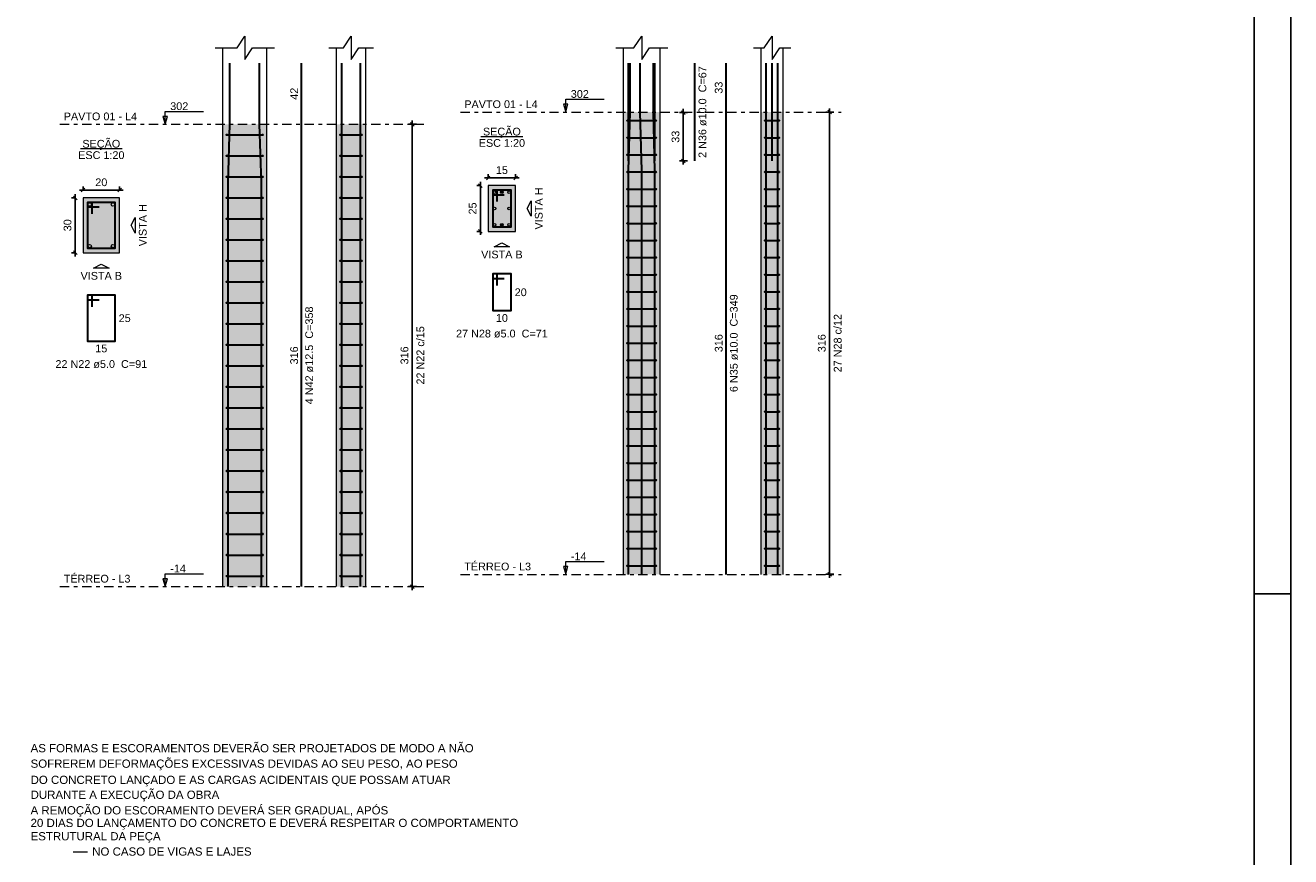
# Model space of a CAD drawing. Header units: millimetres. Extents: x 0 to 119, y 0 to 84.
# Tile 13 of 19: x 84 to 119, y 23 to 45. Entities that reach past the tile are written whole.
import ezdxf

# ---------------------------------------------------------------- set-up
doc = ezdxf.new("R2010")
doc.units = ezdxf.units.MM
doc.header["$MEASUREMENT"] = 0
doc.linetypes.add('DASHDOT', pattern=[2.54, 1.27, -0.635, 0, -0.635])
doc.linetypes.add('NULL', pattern=[0])
doc.layers.get('0').update_dxf_attribs({"lineweight": 18})
for name, color, linetype, lineweight in [('Descrição da armadura', 7, 'Continuous', 0), ('DT-Barras na forma', 2, 'Continuous', 30), ('DT-Barras no corte', 5, 'Continuous', 5), ('DT-Barras rebatidas', 2, 'Continuous', 30), ('DT-Cotas', 9, 'Continuous', 5), ('DT-Estribos na forma', 2, 'Continuous', 30), ('DT-Forma', 5, 'Continuous', 5), ('DT-Hachura seção pilares', 254, 'Continuous', 5), ('DT-Hachura vista pilares', 254, 'Continuous', 5), ('DT-Pontilhado', 9, 'DASHDOT', 5), ('DT-Textos', 7, 'Continuous', 5), ('NOTAS', 7, 'Continuous', 5), ('Textos armaduras', 7, 'Continuous', 0)]:
    doc.layers.add(name, color=color, linetype=linetype, lineweight=lineweight)
doc.layers.add('SEDUC_MARF', color=1, linetype='Continuous')
doc.layers.add('SEDUC_MARGG', color=7, linetype='Continuous')
doc.styles.add('Arial', font='txt')
doc.dimstyles.new('UM_20.000000', dxfattribs={"dimtxt": 0.18, "dimasz": 0.1, "dimexe": 0.1, "dimexo": 0.2, "dimgap": 0, "dimtad": 1, "dimtih": 1, "dimtoh": 1, "dimdec": 1, "dimlfac": 20, "dimzin": 0, "dimdsep": 46, "dimtxsty": 'Standard', "dimcen": 0.09, "dimdle": 0.1, "dimadec": 1, "dimazin": 2, "dimtfac": 1, "dimtdec": 4, "dimtofl": 0, "dimtmove": 0, "dimatfit": 3, "dimfxl": 1, "dimtolj": 1, "dimarcsym": 0})
doc.dimstyles.new('UM_25.000000', dxfattribs={"dimtxt": 0.18, "dimasz": 0.1, "dimexe": 0.1, "dimexo": 0.2, "dimgap": 0, "dimtad": 1, "dimtih": 1, "dimtoh": 1, "dimdec": 1, "dimlfac": 25, "dimzin": 0, "dimdsep": 46, "dimtxsty": 'Standard', "dimcen": 0.09, "dimdle": 0.1, "dimadec": 1, "dimazin": 2, "dimtfac": 1, "dimtdec": 4, "dimtofl": 0, "dimtmove": 0, "dimatfit": 3, "dimfxl": 1, "dimtolj": 1, "dimarcsym": 0})

# ---------------------------------------------------------------- blocks, each defined once
blk = doc.blocks.new('_Oblique')
at = {"color": 0, "linetype": 'ByBlock', "lineweight": -2}
blk.add_line((-0.5, -0.5), (0.5, 0.5), dxfattribs=at)
blk = doc.blocks.new('*D95')
at = {"layer": 'Defpoints', "color": 0}
for p in [(85.882, 40.528), (85.67, 39.028), (85.882, 39.028)]:
    blk.add_point(p, dxfattribs=at)
at = {"layer": 'DT-Cotas', "color": 0, "lineweight": -2}
for p, q in [((85.682, 40.528), (85.57, 40.528)), ((85.67, 40.628), (85.67, 38.928)), ((85.682, 39.028), (85.57, 39.028))]:
    blk.add_line(p, q, dxfattribs=at)
at = {"layer": 'DT-Cotas', "color": 0, "lineweight": -2, "xscale": 0.1, "yscale": 0.1, "zscale": 0.1}
for p, rotation in [((85.67, 40.528), 90), ((85.67, 39.028), 270)]:
    blk.add_blockref('_Oblique', p, dxfattribs=dict(at, rotation=rotation))
at = {"layer": 'DT-Cotas', "color": 7, "insert": (85.459, 39.778), "char_height": 0.2118, "attachment_point": 5, "rotation": 90, "style": 'Arial'}
blk.add_mtext('\\A1;30', dxfattribs=at)
blk = doc.blocks.new('*D96')
at = {"layer": 'Defpoints', "color": 0}
for p in [(85.882, 40.528), (86.882, 40.74), (86.882, 40.528)]:
    blk.add_point(p, dxfattribs=at)
at = {"layer": 'DT-Cotas', "color": 0, "lineweight": -2}
for p, q in [((85.882, 40.728), (85.882, 40.84)), ((86.882, 40.728), (86.882, 40.84)), ((85.782, 40.74), (86.982, 40.74))]:
    blk.add_line(p, q, dxfattribs=at)
at = {"layer": 'DT-Cotas', "color": 0, "lineweight": -2, "xscale": 0.1, "yscale": 0.1, "zscale": 0.1, "rotation": 180}
blk.add_blockref('_Oblique', (85.882, 40.74), dxfattribs=at)
at = {"layer": 'DT-Cotas', "color": 0, "lineweight": -2, "xscale": 0.1, "yscale": 0.1, "zscale": 0.1}
blk.add_blockref('_Oblique', (86.882, 40.74), dxfattribs=at)
at = {"layer": 'DT-Cotas', "color": 7, "insert": (86.382, 40.952), "char_height": 0.2118, "attachment_point": 5, "rotation": 0.0057, "style": 'Arial'}
blk.add_mtext('\\A1;20', dxfattribs=at)
blk = doc.blocks.new('*D97')
at = {"layer": 'Defpoints', "color": 0}
for p in [(94.883, 42.54), (95.2, 42.54), (95.2, 29.9)]:
    blk.add_point(p, dxfattribs=at)
at = {"layer": 'DT-Cotas', "color": 0, "lineweight": -2}
for p, q in [((94.883, 29.8), (94.883, 42.64)), ((95, 42.54), (94.783, 42.54)), ((95, 29.9), (94.783, 29.9))]:
    blk.add_line(p, q, dxfattribs=at)
at = {"layer": 'DT-Cotas', "color": 0, "lineweight": -2, "xscale": 0.1, "yscale": 0.1, "zscale": 0.1}
for p, rotation in [((94.883, 42.54), 90), ((94.883, 29.9), 270)]:
    blk.add_blockref('_Oblique', p, dxfattribs=dict(at, rotation=rotation))
at = {"layer": 'DT-Cotas', "color": 7, "insert": (94.671, 36.22), "char_height": 0.2118, "attachment_point": 5, "rotation": 90, "style": 'Arial'}
blk.add_mtext('\\A1;316', dxfattribs=at)
blk = doc.blocks.new('*D98')
at = {"layer": 'Defpoints', "color": 0}
for p in [(96.959, 40.862), (96.747, 39.612), (96.959, 39.612)]:
    blk.add_point(p, dxfattribs=at)
at = {"layer": 'DT-Cotas', "color": 0, "lineweight": -2}
for p, q in [((96.759, 40.862), (96.647, 40.862)), ((96.747, 40.962), (96.747, 39.512)), ((96.759, 39.612), (96.647, 39.612))]:
    blk.add_line(p, q, dxfattribs=at)
at = {"layer": 'DT-Cotas', "color": 0, "lineweight": -2, "xscale": 0.1, "yscale": 0.1, "zscale": 0.1}
for p, rotation in [((96.747, 40.862), 90), ((96.747, 39.612), 270)]:
    blk.add_blockref('_Oblique', p, dxfattribs=dict(at, rotation=rotation))
at = {"layer": 'DT-Cotas', "color": 7, "insert": (96.535, 40.237), "char_height": 0.2118, "attachment_point": 5, "rotation": 90, "style": 'Arial'}
blk.add_mtext('\\A1;25', dxfattribs=at)
blk = doc.blocks.new('*D99')
at = {"layer": 'Defpoints', "color": 0}
for p in [(96.959, 40.862), (97.709, 41.073), (97.709, 40.862)]:
    blk.add_point(p, dxfattribs=at)
at = {"layer": 'DT-Cotas', "color": 0, "lineweight": -2}
for p, q in [((96.959, 41.062), (96.959, 41.173)), ((97.709, 41.062), (97.709, 41.173)), ((96.859, 41.073), (97.809, 41.073))]:
    blk.add_line(p, q, dxfattribs=at)
at = {"layer": 'DT-Cotas', "color": 0, "lineweight": -2, "xscale": 0.1, "yscale": 0.1, "zscale": 0.1, "rotation": 180}
blk.add_blockref('_Oblique', (96.959, 41.073), dxfattribs=at)
at = {"layer": 'DT-Cotas', "color": 0, "lineweight": -2, "xscale": 0.1, "yscale": 0.1, "zscale": 0.1}
blk.add_blockref('_Oblique', (97.709, 41.073), dxfattribs=at)
at = {"layer": 'DT-Cotas', "color": 7, "insert": (97.334, 41.285), "char_height": 0.2118, "attachment_point": 5, "rotation": 0.0057, "style": 'Arial'}
blk.add_mtext('\\A1;15', dxfattribs=at)
blk = doc.blocks.new('*D100')
at = {"layer": 'Defpoints', "color": 0}
for p in [(102.293, 42.859), (102.611, 42.859), (102.611, 41.539)]:
    blk.add_point(p, dxfattribs=at)
at = {"layer": 'DT-Cotas', "color": 0, "lineweight": -2}
for p, q in [((102.293, 41.439), (102.293, 42.959)), ((102.411, 42.859), (102.193, 42.859)), ((102.411, 41.539), (102.193, 41.539))]:
    blk.add_line(p, q, dxfattribs=at)
at = {"layer": 'DT-Cotas', "color": 0, "lineweight": -2, "xscale": 0.1, "yscale": 0.1, "zscale": 0.1}
for p, rotation in [((102.293, 42.859), 90), ((102.293, 41.539), 270)]:
    blk.add_blockref('_Oblique', p, dxfattribs=dict(at, rotation=rotation))
at = {"layer": 'DT-Cotas', "color": 7, "insert": (102.081, 42.199), "char_height": 0.2118, "attachment_point": 5, "rotation": 90, "style": 'Arial'}
blk.add_mtext('\\A1;33', dxfattribs=at)
blk = doc.blocks.new('*D101')
at = {"layer": 'Defpoints', "color": 0}
for p in [(106.292, 42.874), (106.609, 42.874), (106.609, 30.234)]:
    blk.add_point(p, dxfattribs=at)
at = {"layer": 'DT-Cotas', "color": 0, "lineweight": -2}
for p, q in [((106.292, 30.134), (106.292, 42.974)), ((106.409, 42.874), (106.192, 42.874)), ((106.409, 30.234), (106.192, 30.234))]:
    blk.add_line(p, q, dxfattribs=at)
at = {"layer": 'DT-Cotas', "color": 0, "lineweight": -2, "xscale": 0.1, "yscale": 0.1, "zscale": 0.1}
for p, rotation in [((106.292, 42.874), 90), ((106.292, 30.234), 270)]:
    blk.add_blockref('_Oblique', p, dxfattribs=dict(at, rotation=rotation))
at = {"layer": 'DT-Cotas', "color": 7, "insert": (106.08, 36.554), "char_height": 0.2118, "attachment_point": 5, "rotation": 90, "style": 'Arial'}
blk.add_mtext('\\A1;316', dxfattribs=at)

msp = doc.modelspace()

# ---------------------------------------------------------------- hatches: boundary and pattern name
at = {"layer": 'DT-Hachura seção pilares', "linetype": 'Continuous'}
for points in [[(96.959, 39.6115), (96.959, 39.6115), (97.709, 39.6115), (97.709, 40.8615), (96.959, 40.8615), (96.959, 39.6115)], [(85.8821, 39.028), (85.8821, 39.028), (86.8821, 39.028), (86.8821, 40.528), (85.8821, 40.528), (85.8821, 39.028)]]:
    msp.add_hatch(color=254, dxfattribs=at).paths.add_polyline_path(points)
at = {"layer": 'DT-Hachura vista pilares', "linetype": 'Continuous'}
for points in [[(100.6574, 30.2336), (100.6574, 42.8736), (101.6574, 42.8736), (101.6574, 30.2336), (100.6574, 30.2336)], [(104.4208, 30.2336), (104.4208, 42.8736), (105.0208, 42.8736), (105.0208, 30.2336), (104.4208, 30.2336)], [(89.7056, 29.9001), (89.7056, 42.5401), (90.9056, 42.5401), (90.9056, 29.9001), (89.7056, 29.9001)], [(92.8118, 29.9001), (92.8118, 42.5401), (93.6118, 42.5401), (93.6118, 29.9001), (92.8118, 29.9001)]]:
    msp.add_hatch(color=254, dxfattribs=at).paths.add_polyline_path(points)

# ---------------------------------------------------------------- linework, layer by layer
at = {"layer": 'DT-Barras na forma'}
for points in [[(89.8506, 29.9001), (89.8506, 40.9401), (89.9006, 42.5401), (89.9006, 44.2079)], [(90.7606, 29.9001), (90.7606, 40.9401), (90.7106, 42.5401), (90.7106, 44.2079)], [(92.9568, 29.9001), (92.9568, 40.9401), (92.9568, 42.5401), (92.9568, 44.2079)], [(93.4668, 29.9001), (93.4668, 40.9401), (93.4668, 42.5401), (93.4668, 44.2079)], [(100.7974, 30.2336), (100.7974, 41.2736), (100.8374, 42.8736), (100.8374, 44.2079)], [(100.7974, 41.5394), (100.7974, 44.2079)], [(101.1574, 30.2336), (101.1574, 41.2736), (101.1174, 42.8736), (101.1174, 44.2079)], [(101.5174, 30.2336), (101.5174, 41.2736), (101.4774, 42.8736), (101.4774, 44.2079)], [(101.5174, 41.5394), (101.5174, 44.2079)], [(104.5608, 30.2336), (104.5608, 41.2736), (104.5608, 42.8736), (104.5608, 44.2079)], [(104.7208, 41.5394), (104.7208, 44.2079)], [(104.8808, 30.2336), (104.8808, 41.2736), (104.8808, 42.8736), (104.8808, 44.2079)], [(97.209, 40.424), (97.209, 40.7365), (97.084, 40.7365), (97.084, 39.7365), (97.584, 39.7365), (97.584, 40.7365), (97.084, 40.7365), (97.084, 40.6115), (97.3965, 40.6115)], [(86.1321, 40.0905), (86.1321, 40.403), (86.0071, 40.403), (86.0071, 39.153), (86.7571, 39.153), (86.7571, 40.403), (86.0071, 40.403), (86.0071, 40.278), (86.3196, 40.278)]]:
    msp.add_lwpolyline(points, dxfattribs=at)
at = {"layer": 'DT-Barras no corte'}
for p, q in [((97.289, 40.6865), (97.379, 40.6865)), ((97.289, 39.7865), (97.379, 39.7865))]:
    msp.add_line(p, q, dxfattribs=at)
for centre, radius in [((97.134, 40.6865), 0.0375), ((97.334, 40.6865), 0.0375), ((97.534, 40.6865), 0.0375), ((86.0634, 40.3467), 0.0469), ((86.7009, 40.3467), 0.0469), ((97.134, 40.2365), 0.0375), ((97.534, 40.2365), 0.0375), ((97.134, 39.7865), 0.0375), ((97.334, 39.7865), 0.0375), ((97.534, 39.7865), 0.0375), ((86.0634, 39.2092), 0.0469), ((86.7009, 39.2092), 0.0469)]:
    msp.add_circle(centre, radius, dxfattribs=at)
at = {"layer": 'DT-Barras rebatidas'}
for points in [[(91.8587, 29.9001), (91.8587, 42.5401), (91.8587, 44.2079)], [(102.6105, 41.5394), (102.6105, 44.2079)], [(103.4677, 30.2336), (103.4677, 42.8736), (103.4677, 44.2079)], [(97.209, 38.1341), (97.209, 38.4466), (97.084, 38.4466), (97.084, 37.4466), (97.584, 37.4466), (97.584, 38.4466), (97.084, 38.4466), (97.084, 38.3216), (97.3965, 38.3216)], [(86.1321, 37.5506), (86.1321, 37.8631), (86.0071, 37.8631), (86.0071, 36.6131), (86.7571, 36.6131), (86.7571, 37.8631), (86.0071, 37.8631), (86.0071, 37.7381), (86.3196, 37.7381)]]:
    msp.add_lwpolyline(points, dxfattribs=at)
at = {"layer": 'DT-Estribos na forma'}
for p, q in [((100.7674, 42.6396), (101.5474, 42.6396)), ((104.5308, 42.6396), (104.9108, 42.6396)), ((89.8156, 42.2528), (90.7956, 42.2528)), ((92.9218, 42.2528), (93.5018, 42.2528)), ((100.7674, 42.1714), (101.5474, 42.1714)), ((104.5308, 42.1714), (104.9108, 42.1714)), ((89.8156, 41.6783), (90.7956, 41.6783)), ((92.9218, 41.6783), (93.5018, 41.6783)), ((100.7674, 41.7033), (101.5474, 41.7033)), ((104.5308, 41.7033), (104.9108, 41.7033)), ((100.7674, 41.2351), (101.5474, 41.2351)), ((104.5308, 41.2351), (104.9108, 41.2351)), ((89.8156, 41.1037), (90.7956, 41.1037)), ((92.9218, 41.1037), (93.5018, 41.1037)), ((89.8156, 40.5292), (90.7956, 40.5292)), ((92.9218, 40.5292), (93.5018, 40.5292)), ((100.7674, 40.767), (101.5474, 40.767)), ((104.5308, 40.767), (104.9108, 40.767)), ((100.7674, 40.2988), (101.5474, 40.2988)), ((104.5308, 40.2988), (104.9108, 40.2988)), ((89.8156, 39.9546), (90.7956, 39.9546)), ((92.9218, 39.9546), (93.5018, 39.9546)), ((100.7674, 39.8307), (101.5474, 39.8307)), ((104.5308, 39.8307), (104.9108, 39.8307)), ((89.8156, 39.3801), (90.7956, 39.3801)), ((92.9218, 39.3801), (93.5018, 39.3801)), ((100.7674, 39.3625), (101.5474, 39.3625)), ((104.5308, 39.3625), (104.9108, 39.3625)), ((89.8156, 38.8055), (90.7956, 38.8055)), ((92.9218, 38.8055), (93.5018, 38.8055)), ((100.7674, 38.8944), (101.5474, 38.8944)), ((104.5308, 38.8944), (104.9108, 38.8944)), ((100.7674, 38.4262), (101.5474, 38.4262)), ((104.5308, 38.4262), (104.9108, 38.4262)), ((89.8156, 38.231), (90.7956, 38.231)), ((92.9218, 38.231), (93.5018, 38.231)), ((100.7674, 37.9581), (101.5474, 37.9581)), ((104.5308, 37.9581), (104.9108, 37.9581)), ((89.8156, 37.6564), (90.7956, 37.6564)), ((92.9218, 37.6564), (93.5018, 37.6564)), ((100.7674, 37.4899), (101.5474, 37.4899)), ((104.5308, 37.4899), (104.9108, 37.4899)), ((89.8156, 37.0819), (90.7956, 37.0819)), ((92.9218, 37.0819), (93.5018, 37.0819)), ((100.7674, 37.0218), (101.5474, 37.0218)), ((104.5308, 37.0218), (104.9108, 37.0218)), ((89.8156, 36.5073), (90.7956, 36.5073)), ((92.9218, 36.5073), (93.5018, 36.5073)), ((100.7674, 36.5536), (101.5474, 36.5536)), ((104.5308, 36.5536), (104.9108, 36.5536)), ((100.7674, 36.0855), (101.5474, 36.0855)), ((104.5308, 36.0855), (104.9108, 36.0855)), ((89.8156, 35.9328), (90.7956, 35.9328)), ((92.9218, 35.9328), (93.5018, 35.9328)), ((89.8156, 35.3583), (90.7956, 35.3583)), ((92.9218, 35.3583), (93.5018, 35.3583)), ((100.7674, 35.6174), (101.5474, 35.6174)), ((104.5308, 35.6174), (104.9108, 35.6174)), ((100.7674, 35.1492), (101.5474, 35.1492)), ((104.5308, 35.1492), (104.9108, 35.1492)), ((89.8156, 34.7837), (90.7956, 34.7837)), ((92.9218, 34.7837), (93.5018, 34.7837)), ((100.7674, 34.6811), (101.5474, 34.6811)), ((104.5308, 34.6811), (104.9108, 34.6811)), ((89.8156, 34.2092), (90.7956, 34.2092)), ((92.9218, 34.2092), (93.5018, 34.2092)), ((100.7674, 34.2129), (101.5474, 34.2129)), ((104.5308, 34.2129), (104.9108, 34.2129)), ((89.8156, 33.6346), (90.7956, 33.6346)), ((92.9218, 33.6346), (93.5018, 33.6346)), ((100.7674, 33.7448), (101.5474, 33.7448)), ((104.5308, 33.7448), (104.9108, 33.7448)), ((100.7674, 33.2766), (101.5474, 33.2766)), ((104.5308, 33.2766), (104.9108, 33.2766)), ((89.8156, 33.0601), (90.7956, 33.0601)), ((92.9218, 33.0601), (93.5018, 33.0601)), ((100.7674, 32.8085), (101.5474, 32.8085)), ((104.5308, 32.8085), (104.9108, 32.8085)), ((89.8156, 32.4855), (90.7956, 32.4855)), ((92.9218, 32.4855), (93.5018, 32.4855)), ((100.7674, 32.3403), (101.5474, 32.3403)), ((104.5308, 32.3403), (104.9108, 32.3403)), ((89.8156, 31.911), (90.7956, 31.911)), ((92.9218, 31.911), (93.5018, 31.911)), ((100.7674, 31.8722), (101.5474, 31.8722)), ((104.5308, 31.8722), (104.9108, 31.8722)), ((89.8156, 31.3364), (90.7956, 31.3364)), ((92.9218, 31.3364), (93.5018, 31.3364)), ((100.7674, 31.404), (101.5474, 31.404)), ((104.5308, 31.404), (104.9108, 31.404)), ((100.7674, 30.9359), (101.5474, 30.9359)), ((104.5308, 30.9359), (104.9108, 30.9359)), ((89.8156, 30.7619), (90.7956, 30.7619)), ((92.9218, 30.7619), (93.5018, 30.7619)), ((100.7674, 30.4677), (101.5474, 30.4677)), ((104.5308, 30.4677), (104.9108, 30.4677)), ((89.8156, 30.1873), (90.7956, 30.1873)), ((92.9218, 30.1873), (93.5018, 30.1873))]:
    msp.add_line(p, q, dxfattribs=at)
for centre in [(100.7674, 42.6396), (101.5474, 42.6396), (104.5308, 42.6396), (104.9108, 42.6396), (89.8156, 42.2528), (90.7956, 42.2528), (92.9218, 42.2528), (93.5018, 42.2528), (100.7674, 42.1714), (101.5474, 42.1714), (104.5308, 42.1714), (104.9108, 42.1714), (89.8156, 41.6783), (90.7956, 41.6783), (92.9218, 41.6783), (93.5018, 41.6783), (100.7674, 41.7033), (101.5474, 41.7033), (104.5308, 41.7033), (104.9108, 41.7033), (100.7674, 41.2351), (101.5474, 41.2351), (104.5308, 41.2351), (104.9108, 41.2351), (89.8156, 41.1037), (90.7956, 41.1037), (92.9218, 41.1037), (93.5018, 41.1037), (89.8156, 40.5292), (90.7956, 40.5292), (92.9218, 40.5292), (93.5018, 40.5292), (100.7674, 40.767), (101.5474, 40.767), (104.5308, 40.767), (104.9108, 40.767), (100.7674, 40.2988), (101.5474, 40.2988), (104.5308, 40.2988), (104.9108, 40.2988), (89.8156, 39.9546), (90.7956, 39.9546), (92.9218, 39.9546), (93.5018, 39.9546), (100.7674, 39.8307), (101.5474, 39.8307), (104.5308, 39.8307), (104.9108, 39.8307), (89.8156, 39.3801), (90.7956, 39.3801), (92.9218, 39.3801), (93.5018, 39.3801), (100.7674, 39.3625), (101.5474, 39.3625), (104.5308, 39.3625), (104.9108, 39.3625), (89.8156, 38.8055), (90.7956, 38.8055), (92.9218, 38.8055), (93.5018, 38.8055), (100.7674, 38.8944), (101.5474, 38.8944), (104.5308, 38.8944), (104.9108, 38.8944), (100.7674, 38.4262), (101.5474, 38.4262), (104.5308, 38.4262), (104.9108, 38.4262), (89.8156, 38.231), (90.7956, 38.231), (92.9218, 38.231), (93.5018, 38.231), (100.7674, 37.9581), (101.5474, 37.9581), (104.5308, 37.9581), (104.9108, 37.9581), (89.8156, 37.6564), (90.7956, 37.6564), (92.9218, 37.6564), (93.5018, 37.6564), (100.7674, 37.4899), (101.5474, 37.4899), (104.5308, 37.4899), (104.9108, 37.4899), (89.8156, 37.0819), (90.7956, 37.0819), (92.9218, 37.0819), (93.5018, 37.0819), (100.7674, 37.0218), (101.5474, 37.0218), (104.5308, 37.0218), (104.9108, 37.0218), (89.8156, 36.5073), (90.7956, 36.5073), (92.9218, 36.5073), (93.5018, 36.5073), (100.7674, 36.5536), (101.5474, 36.5536), (104.5308, 36.5536), (104.9108, 36.5536), (100.7674, 36.0855), (101.5474, 36.0855), (104.5308, 36.0855), (104.9108, 36.0855), (89.8156, 35.9328), (90.7956, 35.9328), (92.9218, 35.9328), (93.5018, 35.9328), (89.8156, 35.3583), (90.7956, 35.3583), (92.9218, 35.3583), (93.5018, 35.3583), (100.7674, 35.6174), (101.5474, 35.6174), (104.5308, 35.6174), (104.9108, 35.6174), (100.7674, 35.1492), (101.5474, 35.1492), (104.5308, 35.1492), (104.9108, 35.1492), (89.8156, 34.7837), (90.7956, 34.7837), (92.9218, 34.7837), (93.5018, 34.7837), (100.7674, 34.6811), (101.5474, 34.6811), (104.5308, 34.6811), (104.9108, 34.6811), (89.8156, 34.2092), (90.7956, 34.2092), (92.9218, 34.2092), (93.5018, 34.2092), (100.7674, 34.2129), (101.5474, 34.2129), (104.5308, 34.2129), (104.9108, 34.2129), (89.8156, 33.6346), (90.7956, 33.6346), (92.9218, 33.6346), (93.5018, 33.6346), (100.7674, 33.7448), (101.5474, 33.7448), (104.5308, 33.7448), (104.9108, 33.7448), (100.7674, 33.2766), (101.5474, 33.2766), (104.5308, 33.2766), (104.9108, 33.2766), (89.8156, 33.0601), (90.7956, 33.0601), (92.9218, 33.0601), (93.5018, 33.0601), (100.7674, 32.8085), (101.5474, 32.8085), (104.5308, 32.8085), (104.9108, 32.8085), (89.8156, 32.4855), (90.7956, 32.4855), (92.9218, 32.4855), (93.5018, 32.4855), (100.7674, 32.3403), (101.5474, 32.3403), (104.5308, 32.3403), (104.9108, 32.3403), (89.8156, 31.911), (90.7956, 31.911), (92.9218, 31.911), (93.5018, 31.911), (100.7674, 31.8722), (101.5474, 31.8722), (104.5308, 31.8722), (104.9108, 31.8722), (89.8156, 31.3364), (90.7956, 31.3364), (92.9218, 31.3364), (93.5018, 31.3364), (100.7674, 31.404), (101.5474, 31.404), (104.5308, 31.404), (104.9108, 31.404), (100.7674, 30.9359), (101.5474, 30.9359), (104.5308, 30.9359), (104.9108, 30.9359), (89.8156, 30.7619), (90.7956, 30.7619), (92.9218, 30.7619), (93.5018, 30.7619), (100.7674, 30.4677), (101.5474, 30.4677), (104.5308, 30.4677), (104.9108, 30.4677), (89.8156, 30.1873), (90.7956, 30.1873), (92.9218, 30.1873), (93.5018, 30.1873)]:
    msp.add_circle(centre, 0.01, dxfattribs=at)
at = {"layer": 'DT-Forma'}
for p, q in [((89.7056, 42.5401), (89.7056, 44.6315)), ((90.9056, 42.5401), (90.9056, 44.6315)), ((92.8118, 42.5401), (92.8118, 44.6315)), ((93.6118, 42.5401), (93.6118, 44.6315)), ((100.6574, 42.8736), (100.6574, 44.6315)), ((101.6574, 42.8736), (101.6574, 44.6315)), ((104.4208, 42.8736), (104.4208, 44.6315)), ((105.0208, 42.8736), (105.0208, 44.6315)), ((100.6574, 30.2336), (100.6574, 42.8736)), ((101.6574, 30.2336), (101.6574, 42.8736)), ((104.4208, 30.2336), (104.4208, 42.8736)), ((105.0208, 30.2336), (105.0208, 42.8736)), ((89.7056, 29.9001), (89.7056, 42.5401)), ((90.9056, 29.9001), (90.9056, 42.5401)), ((92.8118, 29.9001), (92.8118, 42.5401)), ((93.6118, 29.9001), (93.6118, 42.5401))]:
    msp.add_line(p, q, dxfattribs=at)
for points in [[(89.4938, 44.6315), (90.0938, 44.6315), (90.3056, 44.9492), (90.3056, 44.3138), (90.5174, 44.6315), (91.1174, 44.6315)], [(92.6, 44.6315), (93, 44.6315), (93.2118, 44.9492), (93.2118, 44.3138), (93.4236, 44.6315), (93.8236, 44.6315)], [(100.4456, 44.6315), (100.9456, 44.6315), (101.1574, 44.9492), (101.1574, 44.3138), (101.3692, 44.6315), (101.8692, 44.6315)], [(104.209, 44.6315), (104.509, 44.6315), (104.7208, 44.9492), (104.7208, 44.3138), (104.9326, 44.6315), (105.2326, 44.6315)]]:
    msp.add_lwpolyline(points, dxfattribs=at)
for points in [[(96.959, 39.6115), (97.709, 39.6115), (97.709, 40.8615), (96.959, 40.8615), (96.959, 39.6115)], [(85.8821, 39.028), (86.8821, 39.028), (86.8821, 40.528), (85.8821, 40.528), (85.8821, 39.028)]]:
    msp.add_lwpolyline(points, close=True, dxfattribs=at)
at = {"layer": 'DT-Pontilhado', "ltscale": 0.2}
for p, q in [((96.2003, 42.8736), (106.6093, 42.8736)), ((85.2484, 42.5401), (95.2003, 42.5401)), ((96.2003, 30.2336), (106.6093, 30.2336)), ((85.2484, 29.9001), (95.2003, 29.9001))]:
    msp.add_line(p, q, dxfattribs=at)
at = {"layer": 'DT-Textos'}
for p, q in [((85.8099, 41.8729), (86.9543, 41.8729)), ((96.7618, 42.2065), (97.9062, 42.2065))]:
    msp.add_line(p, q, dxfattribs=at)
for points in [[(99.0779, 42.8736), (99.1415, 43.0854), (99.0144, 43.0854), (99.0779, 42.8736), (99.0779, 43.2236), (100.1279, 43.2236)], [(88.1261, 42.5401), (88.1896, 42.7519), (88.0625, 42.7519), (88.1261, 42.5401), (88.1261, 42.8901), (89.1761, 42.8901)], [(99.0779, 30.2336), (99.1415, 30.4454), (99.0144, 30.4454), (99.0779, 30.2336), (99.0779, 30.5836), (100.1279, 30.5836)], [(88.1261, 29.9001), (88.1896, 30.1119), (88.0625, 30.1119), (88.1261, 29.9001), (88.1261, 30.2501), (89.1761, 30.2501)]]:
    msp.add_lwpolyline(points, dxfattribs=at)
for points in [[(98.1326, 40.2365), (98.1326, 40.0247), (98.0267, 40.2365), (98.1326, 40.4483), (98.1326, 40.2365)], [(87.3057, 39.778), (87.3057, 39.5662), (87.1998, 39.778), (87.3057, 39.9898), (87.3057, 39.778)], [(97.334, 39.1879), (97.1222, 39.1879), (97.334, 39.2938), (97.5458, 39.1879), (97.334, 39.1879)], [(86.3821, 38.6044), (86.1703, 38.6044), (86.3821, 38.7103), (86.5939, 38.6044), (86.3821, 38.6044)]]:
    msp.add_lwpolyline(points, close=True, dxfattribs=at)
at = {"layer": 'NOTAS', "color": 4}
msp.add_line((85.6088, 22.6498), (86.0092, 22.6498), dxfattribs=at)
at = {"layer": 'SEDUC_MARF'}
msp.add_line((117.9, 29.7), (118.9, 29.7), dxfattribs=at)
msp.add_lwpolyline([(118.9, 84.1), (0, 84.1), (0, 0), (118.9, 0)], close=True, dxfattribs=at)
at = {"layer": 'SEDUC_MARGG'}
msp.add_lwpolyline([(2.5, 1), (117.9, 1), (117.9, 83.1), (2.5, 83.1), (2.5, 1)], dxfattribs=at)

# ---------------------------------------------------------------- texts
at = {"layer": 'Descrição da armadura', "linetype": 'NULL', "char_height": 0.2118, "attachment_point": 8, "rotation": 90.00021, "line_spacing_factor": 0.9, "style": 'Arial'}
for s, insert, width in [('2 N36 ø10.0  C=67', (102.9284, 42.8732), 4.916973), ('6 N35 ø10.0  C=349', (103.7854, 36.5532), 5.239541), ('4 N42 ø12.5  C=358', (92.1766, 36.2202), 5.239541), ('27 N28 c/12', (106.6233, 36.5536), 3.167695), ('22 N22 c/15', (95.2143, 36.2201), 3.167695)]:
    msp.add_mtext(s, dxfattribs=dict(at, insert=insert, width=width))
at = {"layer": 'Descrição da armadura', "linetype": 'NULL', "char_height": 0.2118, "width": 4.916973, "attachment_point": 8, "line_spacing_factor": 0.9, "style": 'Arial'}
for s, insert in [('27 N28 ø5.0  C=71', (97.3343, 36.7051)), ('22 N22 ø5.0  C=91', (86.3824, 35.8721))]:
    msp.add_mtext(s, dxfattribs=dict(at, insert=insert))
at = {"layer": 'DT-Textos', "linetype": 'NULL', "char_height": 0.2118, "line_spacing_factor": 0.798, "style": 'Arial'}
for s, insert, width, attachment_point in [('PAVTO 01 - L4', (96.3063, 42.9791), 3.932842, 7), ('302', (99.2183, 43.2591), 0.967705, 7), ('PAVTO 01 - L4', (85.3544, 42.6461), 3.932842, 7), ('302', (88.2664, 42.9251), 0.967705, 7), ('SEÇÃO', (97.3343, 42.1682), 2.030566, 8), ('ESC 1:20', (86.3824, 41.5871), 2.482559, 8), ('SEÇÃO', (86.3824, 41.8352), 2.030566, 8), ('ESC 1:20', (97.3343, 41.9201), 2.482559, 8), ('VISTA B', (97.3343, 38.8701), 2.223994, 8), ('VISTA B', (86.3824, 38.2871), 2.223994, 8), ('-14', (99.2183, 30.6191), 0.838281, 7), ('-14', (88.2664, 30.2851), 0.838281, 7), ('TÉRREO - L3', (96.3063, 30.3391), 3.577422, 7), ('TÉRREO - L3', (85.3544, 30.0061), 3.577422, 7)]:
    msp.add_mtext(s, dxfattribs=dict(at, insert=insert, width=width, attachment_point=attachment_point))
at = {"layer": 'DT-Textos', "linetype": 'NULL', "char_height": 0.2118, "width": 2.255996, "attachment_point": 8, "rotation": 90.00021, "line_spacing_factor": 0.798, "style": 'Arial'}
for insert in [(98.4504, 40.2362), (87.6236, 39.7782)]:
    msp.add_mtext('VISTA H', dxfattribs=dict(at, insert=insert))
at = {"layer": 'NOTAS', "linetype": 'NULL', "char_height": 0.224551, "attachment_point": 7, "line_spacing_factor": 0.9, "style": 'Arial'}
for s, insert, width in [('AS FORMAS E ESCORAMENTOS DEVERÃO SER PROJETADOS DE MODO A NÃO ', (84.4486, 25.3652), 33.413171), ('SOFREREM DEFORMAÇÕES EXCESSIVAS DEVIDAS AO SEU PESO, AO PESO ', (84.4486, 24.8761), 32.335326), ('DO CONCRETO LANÇADO E AS CARGAS ACIDENTAIS QUE POSSAM ATUAR', (84.4486, 24.4331), 31.796404), ('DURANTE A EXECUÇÃO DA OBRA', (84.4486, 24.0261), 14.011975), ('A REMOÇÃO DO ESCORAMENTO DEVERÁ SER GRADUAL, APÓS ', (84.4486, 23.6001), 26.946105), ('20 DIAS DO LANÇAMENTO DO CONCRETO E DEVERÁ RESPEITAR O COMPORTAMENTO', (84.4486, 23.2561), 36.646703), ('ESTRUTURAL DA PEÇA ', (84.4486, 22.8911), 10.23952), ('NO CASO DE VIGAS E LAJES ', (86.1336, 22.5392), 13.473053)]:
    msp.add_mtext(s, dxfattribs=dict(at, insert=insert, width=width))
at = {"layer": 'Textos armaduras', "linetype": 'NULL', "char_height": 0.2118, "attachment_point": 8, "rotation": 90.00021, "line_spacing_factor": 0.9, "style": 'Arial'}
for s, insert, width in [('33', (103.3704, 43.5408), 1.045137), ('42', (91.7614, 43.374), 1.045137), ('316', (103.3704, 36.5536), 1.367705), ('316', (91.7614, 36.2201), 1.367705)]:
    msp.add_mtext(s, dxfattribs=dict(at, insert=insert, width=width))
at = {"layer": 'Textos armaduras', "linetype": 'NULL', "char_height": 0.2118, "width": 1.045137, "line_spacing_factor": 0.9, "style": 'Arial'}
for s, insert, attachment_point in [('20', (97.684, 38.0525), 1), ('25', (86.8571, 37.344), 1), ('10', (97.334, 37.3494), 2), ('15', (86.3821, 36.5158), 2)]:
    msp.add_mtext(s, dxfattribs=dict(at, insert=insert, attachment_point=attachment_point))

# ---------------------------------------------------------------- dimensions: what is measured, and where the dimension line sits
at = {"layer": 'DT-Cotas'}
for base, p1, p2, dimstyle, override, picture, middle in [((102.2928, 42.8594), (102.6105, 41.5394), (102.6105, 42.8594), 'UM_25.000000', {"dimtxt": 0.2118, "dimasz": 0.1, "dimexe": 0.1, "dimexo": 0.2, "dimtad": 1, "dimtih": 0, "dimtoh": 0, "dimdec": 1, "dimlfac": 25, "dimzin": 8, "dimtxsty": 'Arial', "dimblk": 'Oblique', "dimblk1": 'Oblique', "dimblk2": 'Oblique', "dimsah": 1, "dimdle": 0.1, "dimse1": 0, "dimse2": 0, "dimclrt": 7, "dimadec": 1, "dimazin": 3, "dimtmove": 2, "dimldrblk": 'Oblique'}, '*D100', (102.081, 42.1994)), ((106.2916, 42.8736), (106.6093, 30.2336), (106.6093, 42.8736), 'UM_25.000000', {"dimtxt": 0.2118, "dimasz": 0.1, "dimexe": 0.1, "dimexo": 0.2, "dimtad": 1, "dimtih": 0, "dimtoh": 0, "dimdec": 1, "dimlfac": 25, "dimzin": 8, "dimtxsty": 'Arial', "dimblk": 'Oblique', "dimblk1": 'Oblique', "dimblk2": 'Oblique', "dimsah": 1, "dimdle": 0.1, "dimse1": 0, "dimse2": 0, "dimclrt": 7, "dimadec": 1, "dimazin": 3, "dimtmove": 2, "dimldrblk": 'Oblique'}, '*D101', (106.0798, 36.5536)), ((94.8826, 42.5401), (95.2003, 29.9001), (95.2003, 42.5401), 'UM_25.000000', {"dimtxt": 0.2118, "dimasz": 0.1, "dimexe": 0.1, "dimexo": 0.2, "dimtad": 1, "dimtih": 0, "dimtoh": 0, "dimdec": 1, "dimlfac": 25, "dimzin": 8, "dimtxsty": 'Arial', "dimblk": 'Oblique', "dimblk1": 'Oblique', "dimblk2": 'Oblique', "dimsah": 1, "dimdle": 0.1, "dimse1": 0, "dimse2": 0, "dimclrt": 7, "dimadec": 1, "dimazin": 3, "dimtmove": 2, "dimldrblk": 'Oblique'}, '*D97', (94.6708, 36.2201)), ((96.7472, 39.6115), (96.959, 40.8615), (96.959, 39.6115), 'UM_20.000000', {"dimtxt": 0.2118, "dimasz": 0.1, "dimexe": 0.1, "dimexo": 0.2, "dimtad": 1, "dimtih": 0, "dimtoh": 0, "dimdec": 1, "dimlfac": 20, "dimzin": 8, "dimtxsty": 'Arial', "dimblk": 'Oblique', "dimblk1": 'Oblique', "dimblk2": 'Oblique', "dimsah": 1, "dimdle": 0.1, "dimse1": 0, "dimse2": 0, "dimclrt": 7, "dimadec": 1, "dimazin": 3, "dimtmove": 2, "dimldrblk": 'Oblique'}, '*D98', (96.5354, 40.2365)), ((85.6703, 39.028), (85.8821, 40.528), (85.8821, 39.028), 'UM_20.000000', {"dimtxt": 0.2118, "dimasz": 0.1, "dimexe": 0.1, "dimexo": 0.2, "dimtad": 1, "dimtih": 0, "dimtoh": 0, "dimdec": 1, "dimlfac": 20, "dimzin": 8, "dimtxsty": 'Arial', "dimblk": 'Oblique', "dimblk1": 'Oblique', "dimblk2": 'Oblique', "dimsah": 1, "dimdle": 0.1, "dimse1": 0, "dimse2": 0, "dimclrt": 7, "dimadec": 1, "dimazin": 3, "dimtmove": 2, "dimldrblk": 'Oblique'}, '*D95', (85.4585, 39.778))]:
    dim = msp.add_linear_dim(base=base, p1=p1, p2=p2, angle=90, dimstyle=dimstyle, override=override, dxfattribs=at)
    dim.commit()
    dim.dimension.update_dxf_attribs({"geometry": picture, "text_midpoint": middle, "dimtype": 160, "text_rotation": 90})
for base, p1, p2, picture, middle in [((97.709, 41.0733), (96.959, 40.8615), (97.709, 40.8615), '*D99', (97.334, 41.2851)), ((86.8821, 40.7398), (85.8821, 40.528), (86.8821, 40.528), '*D96', (86.3821, 40.9516))]:
    dim = msp.add_linear_dim(base=base, p1=p1, p2=p2, dimstyle='UM_20.000000', override={"dimtxt": 0.2118, "dimasz": 0.1, "dimexe": 0.1, "dimexo": 0.2, "dimtad": 1, "dimtih": 0, "dimtoh": 0, "dimdec": 1, "dimlfac": 20, "dimzin": 8, "dimtxsty": 'Arial', "dimblk": 'Oblique', "dimblk1": 'Oblique', "dimblk2": 'Oblique', "dimsah": 1, "dimdle": 0.1, "dimse1": 0, "dimse2": 0, "dimclrt": 7, "dimadec": 1, "dimazin": 3, "dimtmove": 2, "dimldrblk": 'Oblique'}, dxfattribs=at)
    dim.commit()
    dim.dimension.update_dxf_attribs({"geometry": picture, "text_midpoint": middle, "dimtype": 160, "text_rotation": 0.00573})

doc.saveas('drawing.dxf')
